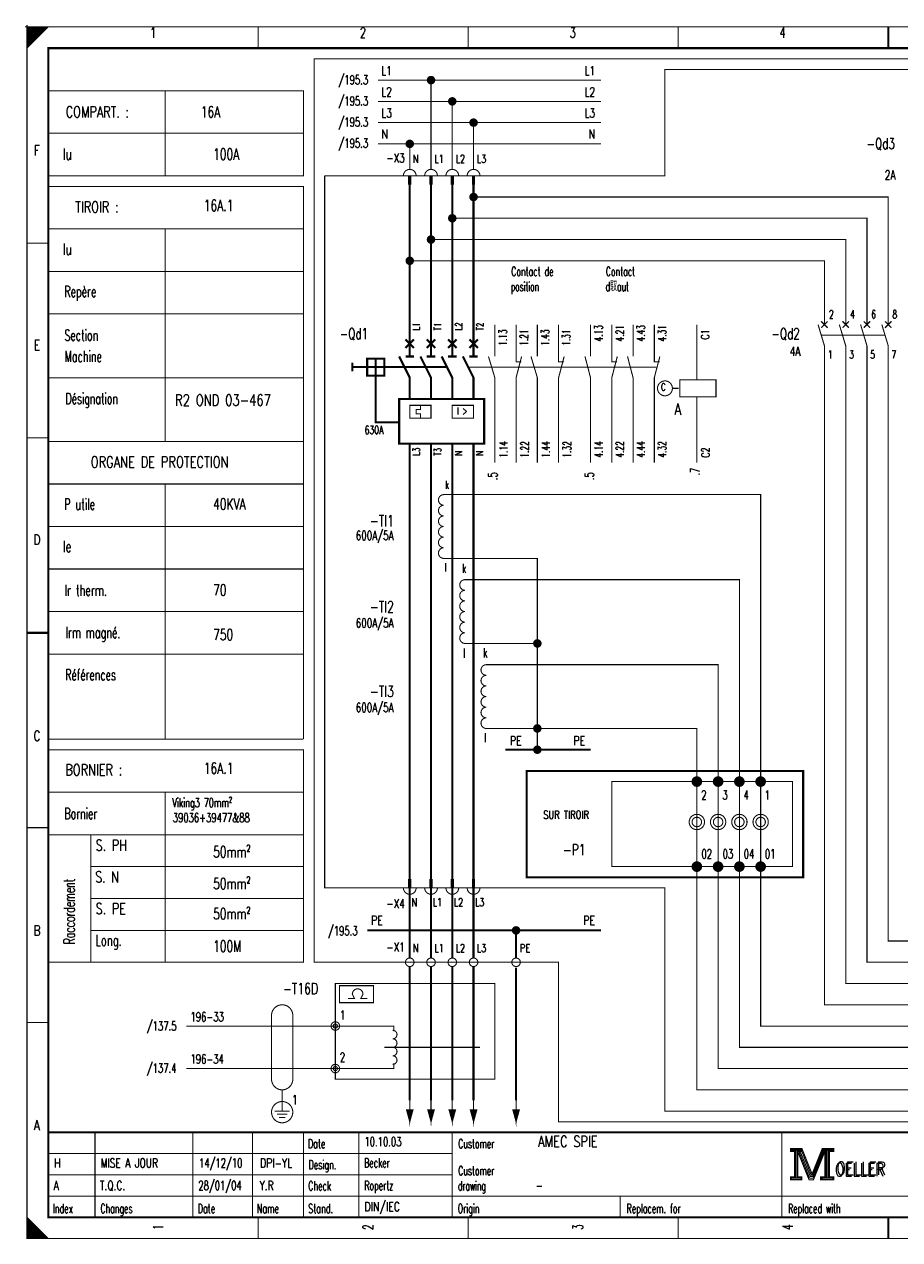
# Model space of a CAD drawing. Header units: centimetres. Extents: x 0 to 491, y -1040 to 69.
# Tile 30 of 181: x 0 to 21, y -760 to -731. Entities that reach past the tile are written whole.
import ezdxf
from ezdxf.enums import TextEntityAlignment as Align

# ---------------------------------------------------------------- set-up
doc = ezdxf.new("R2010")
doc.units = ezdxf.units.CM
doc.header["$MEASUREMENT"] = 0
doc.linetypes.add('GESTRICHELT', pattern=[3.75, 3, -0.75])
doc.linetypes.add('STRICH-PUNKT', pattern=[4.7, 3, -0.75, 0.2, -0.75])
doc.layers.get('0').update_dxf_attribs({"color": 9, "linetype": 'CONTINUOUS'})
doc.layers.add('0L', color=7, linetype='CONTINUOUS')
doc.layers.add('TEXTE', color=3, linetype='CONTINUOUS')
doc.styles.get("Standard").update_dxf_attribs({"font": 'romans.shx', "bigfont": 'TXT.shx'})

# ---------------------------------------------------------------- blocks, each defined once
blk = doc.blocks.new('BCIRCLE_FILLED')
at = {"color": 0, "linetype": 'Continuous', "const_width": 1, "flags": 128}
blk.add_lwpolyline([(0.5, 0, 1), (-0.5, 0, 1)], format="xyb", close=True, dxfattribs=at)

msp = doc.modelspace()

# ---------------------------------------------------------------- linework, layer by layer
at = {"color": 0}
for points, const_width in [([(-0.05, -731.5), (0.05, -731.5)], 0.025), ([(-0.05, -731.5), (0.05, -731.5)], 0.025), ([(-0.05, -731.5), (0.05, -731.5)], 0.025), ([(-0.05, -731.5), (0.05, -731.5)], 0.025), ([(-0.05, -731.5), (0.05, -731.5)], 0.025), ([(-0.05, -731.5), (0.05, -731.5)], 0.025), ([(-0.05, -731.5), (0.05, -731.5)], 0.025), ([(-0.05, -731.5), (0.05, -731.5)], 0.025), ([(-0.05, -731.5), (0.05, -731.5)], 0.025), ([(-0.05, -731.5), (0.05, -731.5)], 0.025), ([(-0.05, -731.5), (0.05, -731.5)], 0.025), ([(-0.05, -731.5), (0.05, -731.5)], 0.025), ([(-0.05, -731.5), (0.05, -731.5)], 0.025), ([(-0.05, -731.5), (0.05, -731.5)], 0.025), ([(-0.05, -731.5), (0.05, -731.5)], 0.025), ([(-0.05, -731.5), (0.05, -731.5)], 0.025), ([(-0.05, -731.5), (0.05, -731.5)], 0.025), ([(0, -731.45), (0, -731.55)], 0.025), ([(0, -731.45), (0, -731.55)], 0.025), ([(0, -731.45), (0, -731.55)], 0.025), ([(0, -731.45), (0, -731.55)], 0.025), ([(0, -731.45), (0, -731.55)], 0.025), ([(0, -731.45), (0, -731.55)], 0.025), ([(0, -731.45), (0, -731.55)], 0.025), ([(0, -731.45), (0, -731.55)], 0.025), ([(0, -731.45), (0, -731.55)], 0.025), ([(0, -731.45), (0, -731.55)], 0.025), ([(0, -731.45), (0, -731.55)], 0.025), ([(0, -731.45), (0, -731.55)], 0.025), ([(0, -731.45), (0, -731.55)], 0.025), ([(0, -731.45), (0, -731.55)], 0.025), ([(0, -731.45), (0, -731.55)], 0.025), ([(0, -731.45), (0, -731.55)], 0.025), ([(0, -731.45), (0, -731.55)], 0.025), ([(5.438, -731.5), (5.438, -732)], 0.025), ([(10.375, -731.5), (10.375, -732)], 0.025), ([(15.312, -731.5), (15.312, -732)], 0.025), ([(20.25, -732), (20.25, -731.5)], 0.05), ([(20.25, -731.5), (20.25, -732)], 0.025), ([(3.25, -733), (3.25, -735)], 0.025), ([(0.5, -734), (6.5, -734)], 0.025), ([(9, -735), (9, -735.2)], 0.025), ([(9.5, -735), (9.5, -735.2)], 0.025), ([(10, -735), (10, -735.2)], 0.025), ([(10.5, -735), (10.5, -735.2)], 0.025), ([(0.5, -736.25), (6.5, -736.25)], 0.025), ([(3.25, -736.25), (3.25, -741.25)], 0.025), ([(0, -736.583), (0.5, -736.583)], 0.025), ([(0.5, -737.25), (6.5, -737.25)], 0.025), ([(0.5, -738.25), (6.5, -738.25)], 0.025), ([(18.675, -738.425), (18.825, -738.575)], 0.03), ([(18.825, -738.425), (18.725, -738.525)], 0.03), ([(19.175, -738.425), (19.325, -738.575)], 0.03), ([(19.325, -738.425), (19.175, -738.575)], 0.03), ([(19.825, -738.425), (19.675, -738.575)], 0.03), ([(19.675, -738.425), (19.825, -738.575)], 0.03), ([(20.325, -738.425), (20.175, -738.575)], 0.03), ([(20.175, -738.425), (20.325, -738.575)], 0.03), ([(9, -738.5), (9, -739.25)], 0.05), ([(9.5, -738.5), (9.5, -739.25)], 0.05), ([(10, -738.5), (10, -739.25)], 0.05), ([(10.5, -738.5), (10.5, -739.25)], 0.05), ([(11, -739.25), (11, -738.5)], 0.025), ([(11.5, -739.25), (11.5, -738.5)], 0.025), ([(12, -739.25), (12, -738.5)], 0.025), ([(12.5, -739.25), (12.5, -738.5)], 0.025), ([(13.25, -739), (13.25, -738.5)], 0.025), ([(13.75, -739), (13.75, -738.5)], 0.025), ([(14.25, -739), (14.25, -738.5)], 0.025), ([(14.75, -739), (14.75, -738.5)], 0.025), ([(15.75, -739.8), (15.75, -738.5)], 0.025), ([(18.6, -738.5), (18.75, -739)], 0.025), ([(18.8, -738.45), (18.675, -738.575)], 0.03), ([(19.1, -738.5), (19.25, -739)], 0.025), ([(19.6, -738.5), (19.75, -739)], 0.025), ([(20.1, -738.5), (20.25, -739)], 0.025), ([(8.9, -738.85), (9.1, -739.05)], 0.05), ([(9.1, -738.85), (8.9, -739.05)], 0.05), ([(9.6, -738.85), (9.4, -739.05)], 0.05), ([(9.4, -738.85), (9.6, -739.05)], 0.05), ([(9.9, -738.85), (10.1, -739.05)], 0.05), ([(10.1, -738.85), (9.9, -739.05)], 0.05), ([(10.4, -738.85), (10.6, -739.05)], 0.05), ([(10.6, -738.85), (10.4, -739.05)], 0.05), ([(8.9, -739.25), (9.1, -739.25)], 0.05), ([(9.4, -739.25), (9.6, -739.25)], 0.05), ([(9.9, -739.25), (10.1, -739.25)], 0.05), ([(10.4, -739.25), (10.6, -739.25)], 0.05), ([(13.25, -739.25), (13.25, -739)], 0.025), ([(13.75, -739.25), (13.75, -739)], 0.025), ([(14.25, -739.25), (14.25, -739)], 0.025), ([(14.75, -739.25), (14.75, -739)], 0.025), ([(7.65, -739.4), (7.65, -739.6)], 0.05), ([(0.5, -739.75), (6.5, -739.75)], 0.025), ([(15.75, -740.2), (15.75, -741.75)], 0.025), ([(11, -740.5), (11, -741.75)], 0.025), ([(11.5, -740.5), (11.5, -741.75)], 0.025), ([(12, -740.5), (12, -741.75)], 0.025), ([(12.5, -740.5), (12.5, -741.75)], 0.025), ([(13.25, -740.5), (13.25, -741.75)], 0.025), ([(13.75, -740.5), (13.75, -741.75)], 0.025), ([(14.25, -740.5), (14.25, -741.75)], 0.025), ([(14.75, -740.5), (14.75, -741.75)], 0.025), ([(0, -741.167), (0.5, -741.167)], 0.025), ([(0.5, -741.25), (6.5, -741.25)], 0.025), ([(9, -741.3), (9, -741.75)], 0.05), ([(9.5, -741.3), (9.5, -741.75)], 0.05), ([(10, -741.3), (10, -741.75)], 0.05), ([(10.5, -741.3), (10.5, -741.75)], 0.05), ([(0.5, -742.25), (6.5, -742.25)], 0.025), ([(3.25, -742.25), (3.25, -748.25)], 0.025), ([(0.5, -743.25), (6.5, -743.25)], 0.025), ([(0.5, -744.25), (6.5, -744.25)], 0.025), ([(0.5, -745.25), (6.5, -745.25)], 0.025), ([(0.5, -745.75), (0, -745.75)], 0.05), ([(0, -745.75), (0.5, -745.75)], 0.025), ([(0.5, -746.25), (6.5, -746.25)], 0.025), ([(0.5, -748.25), (6.5, -748.25)], 0.025), ([(15.75, -750), (15.75, -749.25)], 0.025), ([(16.25, -750), (16.25, -749.25)], 0.025), ([(16.75, -750), (16.75, -749.25)], 0.025), ([(17.25, -750), (17.25, -749.25)], 0.025), ([(3.25, -749.5), (3.25, -753.5)], 0.025), ([(6.5, -749.5), (6.5, -750.25)], 0.025), ([(0, -750.333), (0.5, -750.333)], 0.025), ([(15.75, -750.4), (15.75, -751.25)], 0.025), ([(16.25, -750.4), (16.25, -751.25)], 0.025), ([(16.75, -750.4), (16.75, -751.25)], 0.025), ([(17.25, -750.4), (17.25, -751.25)], 0.025), ([(0.5, -750.5), (6.5, -750.5)], 0.025), ([(1.5, -750.5), (1.5, -753.5)], 0.025), ([(1.5, -751.25), (6.5, -751.25)], 0.025), ([(9, -751.55), (9, -751.75)], 0.025), ([(9.5, -751.55), (9.5, -751.75)], 0.025), ([(10, -751.55), (10, -751.75)], 0.025), ([(10.5, -751.55), (10.5, -751.75)], 0.025), ([(1.5, -752), (6.5, -752)], 0.025), ([(1.5, -752.75), (6.5, -752.75)], 0.025), ([(0, -754.917), (0.5, -754.917)], 0.025), ([(8.4, -755.5), (10.65, -755.5)], 0.025), ([(5.825, -757), (6.175, -757)], 0.025), ([(6, -756.85), (6, -757)], 0.025), ([(9, -756.75), (9, -757.25)], 0.025), ([(9.5, -756.75), (9.5, -757.25)], 0.025), ([(10, -756.75), (10, -757.25)], 0.025), ([(10.5, -756.75), (10.5, -757.25)], 0.025), ([(11.5, -756.75), (11.5, -757.25)], 0.025), ([(5.875, -757.075), (6.125, -757.075)], 0.025), ([(5.925, -757.15), (6.075, -757.15)], 0.025), ([(40, -757.5), (0.5, -757.5)], 0.05), ([(1.6, -759.5), (1.6, -757.5)], 0.025), ([(3.9, -759.5), (3.9, -757.5)], 0.025), ([(5.3, -759.5), (5.3, -757.5)], 0.025), ([(6.5, -757.5), (6.5, -759.5)], 0.025), ([(7.8, -757.5), (7.8, -759.5)], 0.025), ([(10, -757.5), (10, -759.5)], 0.025), ([(17.75, -757.5), (17.75, -759.5)], 0.025), ([(0.5, -758), (10, -758)], 0.025), ([(18.15, -757.95), (18.4, -758.58)], 0.025), ([(18.47, -758.51), (18.7, -757.94)], 0.025), ([(0.5, -758.5), (10, -758.5)], 0.025), ([(18.4, -758.58), (18.46, -758.58)], 0.025), ([(0.5, -759), (22, -759)], 0.025), ([(13.95, -759), (13.95, -759.5)], 0.025), ([(5.438, -760), (5.438, -759.5)], 0.025), ([(10.375, -760), (10.375, -759.5)], 0.025), ([(15.312, -760), (15.312, -759.5)], 0.025), ([(20.25, -759.5), (20.25, -760)], 0.05), ([(20.25, -760), (20.25, -759.5)], 0.025), ([(0.475, -760), (0.475, -759.975)], 0.025)]:
    msp.add_lwpolyline(points, dxfattribs=dict(at, const_width=const_width))
at = {"color": 0, "flags": 128}
for points, const_width in [([(0, -745.75), (0, -731.5), (40.5, -731.5), (40.5, -760), (0, -760), (0, -745.75)], 0.025), ([(0, -731.5), (0.5, -731.5), (0, -732), (0, -731.5)], 0.025), ([(0.025, -731.5), (0.025, -731.975), (0.05, -731.95), (0.05, -731.5), (0.075, -731.5), (0.075, -731.925), (0.1, -731.9), (0.1, -731.5), (0.125, -731.5), (0.125, -731.875), (0.15, -731.85), (0.15, -731.5), (0.175, -731.5), (0.175, -731.825), (0.2, -731.8)], 0.025), ([(0.2, -731.8), (0.2, -731.5), (0.225, -731.5), (0.225, -731.775), (0.25, -731.75), (0.25, -731.5), (0.275, -731.5), (0.275, -731.725), (0.3, -731.7), (0.3, -731.5), (0.325, -731.5), (0.325, -731.675), (0.35, -731.65), (0.35, -731.5), (0.375, -731.5)], 0.025), ([(0.375, -731.5), (0.375, -731.625), (0.4, -731.6), (0.4, -731.5), (0.425, -731.5), (0.425, -731.575), (0.45, -731.55), (0.45, -731.5), (0.475, -731.5), (0.475, -731.525)], 0.025), ([(13.5, -732.75), (8.25, -732.75)], 0.025), ([(9.5, -734.85), (9.5, -732.75)], 0.025), ([(0.5, -733), (6.5, -733), (6.5, -735), (0.5, -735)], 0.025), ([(13.5, -733.25), (8.25, -733.25)], 0.025), ([(10, -734.85), (10, -733.25)], 0.025), ([(13.5, -733.75), (8.25, -733.75)], 0.025), ([(10.5, -734.85), (10.5, -733.75)], 0.025), ([(13.5, -734.25), (8.25, -734.25)], 0.025), ([(9, -734.85), (9, -734.25)], 0.025), ([(0.5, -735.25), (6.5, -735.25), (6.5, -748.25)], 0.025), ([(9, -738.5), (9, -735.2)], 0.05), ([(9.5, -738.5), (9.5, -735.2)], 0.05), ([(10, -738.5), (10, -735.2)], 0.05), ([(10.5, -738.5), (10.5, -735.2)], 0.05), ([(20.25, -738.5), (20.25, -735.5), (10.5, -735.5)], 0.025), ([(19.75, -738.5), (19.75, -736), (10, -736)], 0.025), ([(19.25, -738.5), (19.25, -736.5), (9.5, -736.5)], 0.025), ([(18.75, -738.5), (18.75, -737), (9, -737)], 0.025), ([(8.75, -739.25), (9, -739.75), (9, -740.25)], 0.05), ([(9.25, -739.25), (9.5, -739.75), (9.5, -740.25)], 0.05), ([(9.75, -739.25), (10, -739.75), (10, -740.25)], 0.05), ([(10.25, -739.25), (10.5, -739.75), (10.5, -740.25)], 0.05), ([(10.85, -739.25), (11, -739.75), (11, -740.5)], 0.025), ([(11.63, -739.25), (11.5, -739.75), (11.5, -740.5)], 0.025), ([(11.5, -739.25), (11.5, -739.375), (11.625, -739.375)], 0.025), ([(11.85, -739.25), (12, -739.75), (12, -740.5)], 0.025), ([(12.63, -739.25), (12.5, -739.75), (12.5, -740.5)], 0.025), ([(12.5, -739.25), (12.5, -739.375), (12.625, -739.375)], 0.025), ([(13.12, -739.25), (13.25, -739.75), (13.25, -740.5)], 0.025), ([(13.75, -739.25), (13.75, -739.375), (13.875, -739.375)], 0.025), ([(13.88, -739.25), (13.75, -739.75), (13.75, -740.5)], 0.025), ([(14.12, -739.25), (14.25, -739.75), (14.25, -740.5)], 0.025), ([(14.75, -739.25), (14.75, -739.375), (14.875, -739.375)], 0.025), ([(14.88, -739.25), (14.75, -739.75), (14.75, -740.5)], 0.025), ([(33.55, -754.5), (18.75, -754.5), (18.75, -739)], 0.025), ([(33.55, -754), (19.25, -754), (19.25, -739)], 0.025), ([(33.55, -753.5), (19.75, -753.5), (19.75, -739)], 0.025), ([(33.55, -753), (20.25, -753), (20.25, -739)], 0.025), ([(8.2, -739.3), (8.2, -739.7), (8.2, -739.5), (8, -739.5), (8.4, -739.5)], 0.05), ([(8.75, -740.25), (10.75, -740.25), (10.75, -741.3), (8.75, -741.3), (8.75, -740.25), (8.8, -740.25)], 0.05), ([(9.25, -740.4), (9.25, -740.5), (9.15, -740.5), (9.15, -740.6), (9.25, -740.6), (9.25, -740.7)], 0.025), ([(9, -751.55), (9, -741.75)], 0.05), ([(9.5, -751.55), (9.5, -741.75)], 0.05), ([(10, -751.55), (10, -741.75)], 0.05), ([(10.5, -751.55), (10.5, -741.75)], 0.05), ([(33.55, -755), (17.25, -755), (17.25, -742.5), (9.8, -742.5)], 0.025), ([(12, -746), (12, -744), (9.8, -744)], 0.025), ([(33.55, -755.5), (16.75, -755.5), (16.75, -744.5), (10.3, -744.5)], 0.025), ([(12, -748), (12, -746), (10.3, -746)], 0.025), ([(33.55, -756), (16.25, -756), (16.25, -746.5), (10.8, -746.5)], 0.025), ([(12, -748.5), (12, -748), (10.8, -748)], 0.025), ([(33.55, -756.5), (15.75, -756.5), (15.75, -748), (12, -748)], 0.025), ([(0.5, -748.5), (6.5, -748.5), (6.5, -749.5), (0.5, -749.5)], 0.025), ([(6.5, -750.25), (6.5, -753.5), (0.5, -753.5)], 0.025), ([(9, -753.4), (9, -751.9)], 0.05), ([(9.5, -753.4), (9.5, -751.9)], 0.05), ([(10, -753.4), (10, -751.9)], 0.05), ([(10.5, -753.4), (10.5, -751.9)], 0.05), ([(7.35, -754.25), (7.35, -754.05), (8.15, -754.05), (8.15, -754.45), (7.35, -754.45), (7.35, -754.25)], 0.025), ([(7.65, -754.25), (7.7, -754.35), (7.55, -754.35)], 0.025), ([(7.9, -754.25), (7.85, -754.35), (8, -754.35)], 0.025), ([(7.25, -755), (3.75, -755)], 0.025), ([(8.625, -755.125), (8.625, -755), (7.25, -755)], 0.025), ([(7.25, -756), (3.75, -756)], 0.025), ([(8.625, -755.875), (8.625, -756), (7.25, -756)], 0.025), ([(6, -757), (6, -756.5)], 0.025), ([(9, -757.25), (9.075, -756.975), (8.925, -756.975), (9, -757.25), (9.05, -756.975), (9.025, -756.975), (9, -757.25), (8.975, -756.975), (8.95, -756.975), (9, -757.25)], 0.025), ([(9.5, -757.25), (9.575, -756.975), (9.425, -756.975), (9.5, -757.25), (9.55, -756.975), (9.525, -756.975), (9.5, -757.25), (9.475, -756.975), (9.45, -756.975), (9.5, -757.25)], 0.025), ([(10, -757.25), (10.075, -756.975), (9.925, -756.975), (10, -757.25), (10.05, -756.975), (10.025, -756.975), (10, -757.25), (9.975, -756.975), (9.95, -756.975), (10, -757.25)], 0.025), ([(10.5, -757.25), (10.575, -756.975), (10.425, -756.975), (10.5, -757.25), (10.55, -756.975), (10.525, -756.975), (10.5, -757.25), (10.475, -756.975), (10.45, -756.975), (10.5, -757.25)], 0.025), ([(11.5, -757.25), (11.575, -756.975), (11.425, -756.975), (11.5, -757.25), (11.55, -756.975), (11.525, -756.975), (11.5, -757.25), (11.475, -756.975), (11.45, -756.975), (11.5, -757.25)], 0.025), ([(17.95, -757.88), (17.95, -757.95), (18.05, -757.95), (18.05, -758.55), (17.95, -758.55), (17.95, -758.62), (18.22, -758.62), (18.22, -758.55), (18.12, -758.55), (18.12, -757.95), (18.22, -757.95), (18.22, -757.88), (17.95, -757.88)], 0.025), ([(18.07, -757.93), (18.07, -758.57), (18.1, -758.57), (18.1, -757.93)], 0.025), ([(18.12, -757.95), (18.39, -758.62), (18.49, -758.62), (18.76, -757.95)], 0.025), ([(18.18, -757.95), (18.42, -758.54), (18.46, -758.54)], 0.025), ([(18.22, -757.88), (18.46, -758.48), (18.7, -757.88)], 0.025), ([(18.22, -757.95), (18.44, -758.51), (18.47, -758.51)], 0.025), ([(18.46, -758.58), (18.49, -758.58), (18.74, -757.95)], 0.025), ([(18.46, -758.54), (18.48, -758.54), (18.72, -757.95)], 0.025), ([(18.76, -757.95), (18.76, -758.55), (18.66, -758.55), (18.66, -758.62), (18.71, -758.62)], 0.025), ([(18.7, -757.88), (18.7, -757.95), (18.8, -757.95), (18.8, -758.55), (18.7, -758.55), (18.7, -758.62), (18.97, -758.62), (18.97, -758.55), (18.87, -758.55), (18.87, -757.95), (18.97, -757.95), (18.97, -757.88), (18.7, -757.88)], 0.025), ([(18.78, -757.93), (18.78, -758.57), (18.83, -758.57), (18.83, -757.93), (18.85, -757.93), (18.85, -758.57)], 0.025), ([(0, -759.5), (0, -760), (0.5, -760), (0, -759.5), (0.025, -759.525), (0.025, -760), (0.05, -760), (0.05, -759.55), (0.075, -759.575), (0.075, -760), (0.1, -760), (0.1, -759.6), (0.125, -759.625), (0.125, -760), (0.15, -760)], 0.025), ([(0.15, -760), (0.15, -759.65), (0.175, -759.675), (0.175, -760), (0.2, -760), (0.2, -759.7), (0.225, -759.725), (0.225, -760), (0.25, -760), (0.25, -759.75), (0.275, -759.775), (0.275, -760), (0.3, -760), (0.3, -759.8), (0.325, -759.825)], 0.025), ([(0.325, -759.825), (0.325, -760), (0.35, -760), (0.35, -759.85), (0.375, -759.875), (0.375, -760), (0.4, -760), (0.4, -759.9), (0.425, -759.925), (0.425, -760), (0.45, -760), (0.45, -759.95), (0.475, -759.975)], 0.025)]:
    msp.add_lwpolyline(points, dxfattribs=dict(at, const_width=const_width))
for points, const_width in [([(0, -731.5), (40.5, -731.5), (40.5, -760), (0, -760)], 0.025), ([(0.5, -732), (40, -732), (40, -759.5), (0.5, -759.5)], 0.05), ([(0.5, -732), (40, -732), (40, -759.5), (0.5, -759.5)], 0.025), ([(8.975, -735), (9.025, -735), (9.025, -735.2), (8.975, -735.2)], 0.025), ([(9.475, -735), (9.525, -735), (9.525, -735.2), (9.475, -735.2)], 0.025), ([(9.975, -735), (10.025, -735), (10.025, -735.2), (9.975, -735.2)], 0.025), ([(10.475, -735), (10.525, -735), (10.525, -735.2), (10.475, -735.2)], 0.025), ([(8, -739.7), (8.4, -739.7), (8.4, -739.3), (8, -739.3)], 0.05), ([(15.35, -739.8), (16.2, -739.8), (16.2, -740.2), (15.35, -740.2)], 0.025), ([(9, -740.4), (9.5, -740.4), (9.5, -740.7), (9, -740.7)], 0.025), ([(10, -740.4), (10.5, -740.4), (10.5, -740.7), (10, -740.7)], 0.025), ([(18, -751.25), (13.75, -751.25), (13.75, -749.25), (18, -749.25)], 0.025), ([(8.975, -751.75), (9.025, -751.75), (9.025, -751.55), (8.975, -751.55)], 0.025), ([(9.475, -751.75), (9.525, -751.75), (9.525, -751.55), (9.475, -751.55)], 0.025), ([(9.975, -751.75), (10.025, -751.75), (10.025, -751.55), (9.975, -751.55)], 0.025), ([(10.475, -751.75), (10.525, -751.75), (10.525, -751.55), (10.475, -751.55)], 0.025), ([(17.97, -757.9), (18.2, -757.9), (18.2, -757.93), (17.97, -757.93)], 0.025), ([(18.72, -757.9), (18.95, -757.9), (18.95, -757.93), (18.72, -757.93)], 0.025), ([(17.97, -758.57), (18.2, -758.57), (18.2, -758.6), (17.97, -758.6)], 0.025), ([(18.68, -758.57), (18.95, -758.57), (18.95, -758.6), (18.68, -758.6)], 0.025)]:
    msp.add_lwpolyline(points, close=True, dxfattribs=dict(at, const_width=const_width))
at = {"color": 0, "linetype": 'GESTRICHELT', "flags": 128}
for points, const_width in [([(6.75, -732.25), (35, -732.25), (35, -757.25), (12.5, -757.25), (12.5, -753.5), (6.75, -753.5), (6.75, -732.25)], 0.025), ([(7, -735), (15, -735), (15, -732.5), (33.75, -732.5), (33.75, -737.5)], 0.025), ([(33.75, -740.75), (33.75, -757), (15, -757), (15, -751.75), (7, -751.75), (7, -735)], 0.025), ([(8.2, -739.7), (8.2, -740.8), (8.75, -740.8)], 0.05), ([(9, -756.75), (9, -753.6)], 0.05), ([(9.5, -756.75), (9.5, -753.6)], 0.05), ([(10, -756.75), (10, -753.6)], 0.05), ([(10.5, -756.75), (10.5, -753.6)], 0.05)]:
    msp.add_lwpolyline(points, dxfattribs=dict(at, const_width=const_width))
at = {"color": 0, "const_width": 0.025, "flags": 128}
for points in [[(9.15, -735, 1), (8.85, -735, 1)], [(9.65, -735, 1), (9.35, -735, 1)], [(10.15, -735, 1), (9.85, -735, 1)], [(10.65, -735, 1), (10.35, -735, 1)], [(9.8, -742.5, 1), (9.8, -742.75, 1)], [(9.8, -742.75, 1), (9.8, -743, 1)], [(9.8, -743, 1), (9.8, -743.25, 1)], [(9.8, -743.25, 1), (9.8, -743.5, 1)], [(9.8, -743.5, 1), (9.8, -743.75, 1)], [(9.8, -743.75, 1), (9.8, -744, 1)], [(10.3, -744.5, 1), (10.3, -744.75, 1)], [(10.3, -744.75, 1), (10.3, -745, 1)], [(10.3, -745, 1), (10.3, -745.25, 1)], [(10.3, -745.25, 1), (10.3, -745.5, 1)], [(10.3, -745.5, 1), (10.3, -745.75, 1)], [(10.3, -745.75, 1), (10.3, -746, 1)], [(10.8, -746.5, 1), (10.8, -746.75, 1)], [(10.8, -746.75, 1), (10.8, -747, 1)], [(10.8, -747, 1), (10.8, -747.25, 1)], [(10.8, -747.25, 1), (10.8, -747.5, 1)], [(10.8, -747.5, 1), (10.8, -747.75, 1)], [(10.8, -747.75, 1), (10.8, -748, 1)], [(8.85, -751.75, 1), (9.15, -751.75, 1)], [(9.35, -751.75, 1), (9.65, -751.75, 1)], [(9.85, -751.75, 1), (10.15, -751.75, 1)], [(10.35, -751.75, 1), (10.65, -751.75, 1)], [(7.9, -754.25, 1), (7.65, -754.25, 1)], [(8.6, -755.3, 1), (8.6, -755.1, 1)], [(8.6, -755.5, 1), (8.6, -755.3, 1)], [(8.6, -755.7, 1), (8.6, -755.5, 1)], [(8.6, -755.9, 1), (8.6, -755.7, 1)]]:
    msp.add_lwpolyline(points, format="xyb", dxfattribs=at)
at = {"color": 0, "linetype": 'GESTRICHELT'}
for points, const_width in [([(18.675, -738.75), (20.175, -738.75)], 0.025), ([(8, -739.5), (7.65, -739.5)], 0.05), ([(8.4, -739.5), (9.85, -739.5)], 0.05), ([(10.35, -739.5), (12.55, -739.5)], 0.025), ([(12.55, -739.5), (12.8, -739.5)], 0.025), ([(14.8, -739.5), (12.75, -739.5)], 0.025), ([(15.175, -740), (15.325, -740)], 0.025), ([(5.75, -754.75), (5.75, -756.25)], 0.025), ([(6.25, -754.75), (6.25, -756.25)], 0.025)]:
    msp.add_lwpolyline(points, dxfattribs=dict(at, const_width=const_width))
at = {"color": 0, "flags": 128}
for points, const_width in [([(15.175, -740, 1), (14.825, -740, 1)], 0.025), ([(15.85, -749.25, 1), (15.65, -749.25, 1)], 0.05), ([(15.8, -749.25, 1), (15.7, -749.25, 1)], 0.05), ([(15.775, -749.25, 1), (15.725, -749.25, 1)], 0.05), ([(16.35, -749.25, 1), (16.15, -749.25, 1)], 0.05), ([(16.3, -749.25, 1), (16.2, -749.25, 1)], 0.05), ([(16.275, -749.25, 1), (16.225, -749.25, 1)], 0.05), ([(16.85, -749.25, 1), (16.65, -749.25, 1)], 0.05), ([(16.8, -749.25, 1), (16.7, -749.25, 1)], 0.05), ([(16.775, -749.25, 1), (16.725, -749.25, 1)], 0.05), ([(17.35, -749.25, 1), (17.15, -749.25, 1)], 0.05), ([(17.3, -749.25, 1), (17.2, -749.25, 1)], 0.05), ([(17.275, -749.25, 1), (17.225, -749.25, 1)], 0.05), ([(15.93, -750.2, 1), (15.57, -750.2, 1)], 0.025), ([(15.861, -750.2, 1), (15.639, -750.2, 1)], 0.025), ([(16.43, -750.2, 1), (16.07, -750.2, 1)], 0.025), ([(16.361, -750.2, 1), (16.139, -750.2, 1)], 0.025), ([(16.93, -750.2, 1), (16.57, -750.2, 1)], 0.025), ([(16.861, -750.2, 1), (16.639, -750.2, 1)], 0.025), ([(17.43, -750.2, 1), (17.07, -750.2, 1)], 0.025), ([(17.361, -750.2, 1), (17.139, -750.2, 1)], 0.025), ([(15.85, -751.25, 1), (15.65, -751.25, 1)], 0.05), ([(15.8, -751.25, 1), (15.7, -751.25, 1)], 0.05), ([(15.775, -751.25, 1), (15.725, -751.25, 1)], 0.05), ([(16.35, -751.25, 1), (16.15, -751.25, 1)], 0.05), ([(16.3, -751.25, 1), (16.2, -751.25, 1)], 0.05), ([(16.275, -751.25, 1), (16.225, -751.25, 1)], 0.05), ([(16.85, -751.25, 1), (16.65, -751.25, 1)], 0.05), ([(16.8, -751.25, 1), (16.7, -751.25, 1)], 0.05), ([(16.775, -751.25, 1), (16.725, -751.25, 1)], 0.05), ([(17.35, -751.25, 1), (17.15, -751.25, 1)], 0.05), ([(17.3, -751.25, 1), (17.2, -751.25, 1)], 0.05), ([(17.275, -751.25, 1), (17.225, -751.25, 1)], 0.05), ([(9.1, -753.5, 1), (8.9, -753.5, 1)], 0.025), ([(9.6, -753.5, 1), (9.4, -753.5, 1)], 0.025), ([(10.1, -753.5, 1), (9.9, -753.5, 1)], 0.025), ([(10.6, -753.5, 1), (10.4, -753.5, 1)], 0.025), ([(11.6, -753.5, 1), (11.4, -753.5, 1)], 0.025), ([(7.35, -755, 1), (7.15, -755, 1)], 0.025), ([(7.3, -755, 1), (7.2, -755, 1)], 0.025), ([(7.35, -756, 1), (7.15, -756, 1)], 0.025), ([(7.3, -756, 1), (7.2, -756, 1)], 0.025), ([(6.25, -757.025, 1), (5.75, -757.025, 1)], 0.025)]:
    msp.add_lwpolyline(points, format="xyb", close=True, dxfattribs=dict(at, const_width=const_width))
at = {"color": 0, "linetype": 'STRICH-PUNKT', "const_width": 0.05, "flags": 128}
for points in [[(13.25, -748.5), (11.25, -748.5)], [(13.5, -752.75), (8, -752.75)], [(11.5, -753.4), (11.5, -752.75)]]:
    msp.add_lwpolyline(points, dxfattribs=at)
msp.add_lwpolyline([(11.75, -749), (18.25, -749), (18.25, -751.5), (11.75, -751.5)], close=True, dxfattribs=at)
at = {"color": 0, "linetype": 'STRICH-PUNKT', "const_width": 0.05}
msp.add_lwpolyline([(11.5, -753.625), (11.5, -756.75)], dxfattribs=at)
at = {"color": 0, "linetype": 'GESTRICHELT', "const_width": 0.025, "flags": 128}
msp.add_lwpolyline([(7.25, -754), (11, -754), (11, -756.25), (7.25, -756.25)], close=True, dxfattribs=at)
for points in [[(6.25, -754.75, 1), (5.75, -754.75, 1)], [(5.75, -756.25, 1), (6.25, -756.25, 1)]]:
    msp.add_lwpolyline(points, format="xyb", dxfattribs=at)
at = {"layer": '0L', "color": 0}
for points in [[(8.975, -751.755), (9.025, -751.755), (8.975, -751.895), (9.025, -751.895)], [(9.475, -751.755), (9.525, -751.755), (9.475, -751.895), (9.525, -751.895)], [(9.975, -751.755), (10.025, -751.755), (9.975, -751.895), (10.025, -751.895)], [(10.475, -751.755), (10.525, -751.755), (10.475, -751.895), (10.525, -751.895)]]:
    msp.add_solid(points, dxfattribs=at)

# ---------------------------------------------------------------- block references
at = {"color": 0, "xscale": 0.1, "yscale": 0.1, "zscale": 0.1}
for p in [(9.5, -732.75), (10, -733.25), (10.5, -733.75), (9, -734.25), (10.5, -735.5), (10, -736), (9.5, -736.5), (9, -737), (12, -746), (12, -748), (12, -748), (12, -748.5), (11.5, -752.75)]:
    msp.add_blockref('BCIRCLE_FILLED', p, dxfattribs=at)

# ---------------------------------------------------------------- texts
at = {"color": 0}
for s, height, width, p in [('1', 0.238, 0.672, (2.965, -731.514)), ('2', 0.238, 0.672, (7.899, -731.514)), ('3', 0.238, 0.672, (12.832, -731.514)), ('4', 0.238, 0.672, (17.766, -731.514)), ('F', 0.238, 0.76, (0.233, -734.283)), ('E', 0.238, 0.76, (0.233, -738.861)), ('C', 0.167, 0.76, (14.962, -739.883)), ('D', 0.238, 0.76, (0.233, -743.439)), ('l', 0.214, 0.6, (10.277, -746.123)), ('C', 0.238, 0.76, (0.233, -748.053)), ('l', 0.214, 0.6, (10.774, -748.11)), ('-P1', 0.2619, 0.709333, (12.868, -750.722)), ('B', 0.238, 0.76, (0.233, -752.632)), ('A', 0.238, 0.76, (0.233, -757.21))]:
    msp.add_text(s, height=height, dxfattribs=dict(at, width=width)).set_placement(p, align=Align.TOP_CENTER)
for s, height, width, p in [('/195.3', 0.2143, 0.68, (8.023, -732.636)), ('L1', 0.2143, 0.716, (13.357, -732.423)), ('L2', 0.2143, 0.716, (13.357, -732.92)), ('/195.3', 0.2143, 0.68, (8.023, -733.133)), ('L3', 0.2143, 0.716, (13.357, -733.417)), ('/195.3', 0.2143, 0.68, (8.023, -733.63)), ('/195.3', 0.2143, 0.68, (8.023, -734.126)), ('N', 0.214, 0.76, (13.359, -733.913)), ('-Qd3', 0.2619, 0.682, (20.407, -734.112)), ('2A', 0.2143, 0.716, (20.419, -734.872)), ('-Qd1', 0.2619, 0.682, (8.02, -738.584)), ('-Qd2', 0.2619, 0.682, (18.171, -738.584)), ('4A', 0.2143, 0.716, (18.183, -739.024)), ('A', 0.262, 0.76, (15.381, -740.359)), ('630A', 0.1905, 0.694, (8.381, -740.884)), ('-TI1', 0.2619, 0.722, (8.627, -742.985)), ('600A/5A', 0.2143, 0.700571, (8.619, -743.354)), ('-TI2', 0.2619, 0.722, (8.627, -745.008)), ('600A/5A', 0.2143, 0.700571, (8.619, -745.413)), ('-TI3', 0.2619, 0.722, (8.627, -746.996)), ('600A/5A', 0.2143, 0.700571, (8.619, -747.4)), ('-X4', 0.2143, 0.709333, (8.882, -752.014)), ('PE', 0.2143, 0.76, (13.356, -752.405)), ('/195.3', 0.2143, 0.68, (7.775, -752.653)), ('-T16D', 0.2619, 0.712, (6.844, -753.988)), ('/137.5', 0.2143, 0.68, (3.516, -754.889)), ('/137.4', 0.2143, 0.68, (3.516, -755.883))]:
    msp.add_text(s, height=height, dxfattribs=dict(at, width=width)).set_placement(p, align=Align.TOP_RIGHT)
for s, height, width, p in [('L1', 0.2143, 0.716, (8.335, -732.423)), ('L2', 0.2143, 0.716, (8.335, -732.92)), ('COMPART. :', 0.2619, 0.7408, (0.912, -733.367)), ('16A', 0.2619, 0.701333, (4.089, -733.367)), ('L3', 0.2143, 0.716, (8.335, -733.417)), ('N', 0.214, 0.76, (8.332, -733.913)), ('Iu', 0.2619, 0.68, (0.847, -734.361)), ('100A', 0.2619, 0.694, (4.381, -734.361)), ('TIROIR :', 0.2619, 0.744, (1.135, -735.603)), ('16A.1', 0.2619, 0.701333, (4.16, -735.567)), ('Iu', 0.2619, 0.68, (0.847, -736.597)), ('Contact de', 0.2143, 0.6256, (11.386, -737.143)), ('Contact', 0.2143, 0.622857, (13.61, -737.143)), ('Repère', 0.2619, 0.626667, (0.878, -737.59)), ('position', 0.2143, 0.6, (11.374, -737.498)), ('d馭aut', 0.2143, 0.6, (13.602, -737.498)), ('Section', 0.2619, 0.622857, (0.881, -738.62)), ('Machine', 0.2619, 0.622857, (0.887, -739.117)), ('1', 0.191, 0.672, (18.835, -739.109)), ('3', 0.191, 0.672, (19.332, -739.109)), ('5', 0.191, 0.672, (19.829, -739.109)), ('7', 0.191, 0.672, (20.326, -739.109)), ('Désignation', 0.26194, 0.614545, (0.905, -740.11)), ('R2 OND 03-467', 0.26194, 0.76, (3.483, -740.146)), ('I >', 0.1667, 0.717333, (10.109, -740.451)), ('ORGANE DE PROTECTION', 0.26194, 0.7536, (1.497, -741.601)), ('P utile', 0.2619, 0.636571, (0.874, -742.595)), ('40KVA', 0.2619, 0.694, (4.381, -742.59)), ('Ie', 0.2619, 0.68, (0.847, -743.589)), ('l', 0.191, 0.6, (9.818, -744.114)), ('Ir therm.', 0.2619, 0.639111, (0.884, -744.618)), ('70', 0.2619, 0.694, (4.381, -744.612)), ('Irm magné.', 0.2619, 0.632, (0.907, -745.612)), ('750', 0.2619, 0.694, (4.381, -745.662)), ('Références', 0.2619, 0.616, (0.901, -746.605)), ('PE', 0.2143, 0.76, (11.354, -748.181)), ('PE', 0.2143, 0.76, (12.845, -748.181)), ('BORNIER :', 0.2619, 0.745778, (0.901, -748.841)), ('16A.1', 0.2619, 0.701333, (4.16, -748.806)), ('2', 0.214, 0.672, (15.854, -749.459)), ('3', 0.214, 0.672, (16.351, -749.459)), ('4', 0.214, 0.672, (16.848, -749.459)), ('1', 0.214, 0.672, (17.345, -749.459)), ('Viking3 70mm²', 0.21431, 0.643692, (3.418, -749.636)), ('Bornier', 0.2619, 0.622857, (0.878, -749.871)), ('39036+39477&88', 0.21431, 0.675429, (3.428, -749.991)), ('SUR TIROIR', 0.1905, 0.7536, (12.138, -749.934)), ('S. PH', 0.2619, 0.7344, (1.615, -750.616)), ('50mm²', 0.2619, 0.694, (4.381, -750.772)), ('02', 0.2143, 0.672, (15.859, -750.843)), ('03', 0.2143, 0.672, (16.356, -750.843)), ('04', 0.2143, 0.672, (16.853, -750.843)), ('01', 0.2143, 0.672, (17.35, -750.843)), ('S. N', 0.2619, 0.728, (1.606, -751.361)), ('50mm²', 0.2619, 0.694, (4.381, -751.518)), ('S. PE', 0.2619, 0.7344, (1.615, -752.107)), ('N', 0.191, 0.76, (9.041, -751.993)), ('L1', 0.1905, 0.716, (9.541, -751.993)), ('L2', 0.1905, 0.716, (10.038, -751.993)), ('L3', 0.1905, 0.716, (10.535, -751.993)), ('50mm²', 0.2619, 0.694, (4.381, -752.227)), ('PE', 0.2143, 0.76, (8.089, -752.405)), ('Long.', 0.2619, 0.6512, (1.615, -752.852)), ('100M', 0.2619, 0.694, (4.381, -752.99)), ('196-33', 0.2143, 0.676, (3.846, -754.676)), ('196-34', 0.2143, 0.676, (3.846, -755.67)), ('1', 0.214, 0.672, (6.236, -756.628)), ('Date', 0.2143, 0.64, (6.605, -757.658)), ('Customer', 0.2143, 0.62, (10.14, -757.658)), ('Design.', 0.2143, 0.636571, (6.619, -758.154)), ('Customer', 0.2143, 0.62, (10.14, -758.296)), ('OELLER', 0.3096, 0.76, (18.996, -758.225)), ('OELLER', 0.3096, 0.76, (18.996, -758.225)), ('OELLER', 0.3096, 0.76, (19.032, -758.19)), ('Check', 0.2143, 0.632, (6.612, -758.651)), ('drawing', 0.2143, 0.6, (10.133, -758.651)), ('Index', 0.2143, 0.632, (0.609, -759.184)), ('Changes', 0.2143, 0.622857, (1.726, -759.184)), ('Date', 0.2143, 0.64, (4.015, -759.184)), ('Name', 0.2143, 0.64, (5.404, -759.184)), ('Stand.', 0.2143, 0.642667, (6.612, -759.184)), ('Origin', 0.2143, 0.626667, (10.127, -759.184)), ('Replacem. for', 0.21431, 0.627077, (14.097, -759.184)), ('Replaced with', 0.21431, 0.619692, (17.895, -759.184))]:
    msp.add_text(s, height=height, dxfattribs=dict(at, width=width)).set_placement(p, align=Align.TOP_LEFT)
at = {"color": 0, "width": 0.709333}
for s, p in [('-X3', (8.882, -734.751)), ('-X1', (8.882, -753.313))]:
    msp.add_text(s, height=0.2143, dxfattribs=at).set_placement(p, align=Align.BOTTOM_RIGHT)
at = {"color": 0}
for s, height, width, p in [('N', 0.191, 0.76, (9.068, -734.755)), ('L1', 0.1905, 0.716, (9.585, -734.755)), ('L2', 0.1905, 0.716, (10.082, -734.755)), ('L3', 0.1905, 0.716, (10.579, -734.755)), ('2', 0.191, 0.672, (18.857, -738.411)), ('4', 0.191, 0.672, (19.354, -738.411)), ('6', 0.191, 0.672, (19.851, -738.411)), ('8', 0.191, 0.672, (20.348, -738.411)), ('k', 0.191, 0.6, (9.836, -742.422)), ('N', 0.191, 0.76, (9.068, -753.318)), ('L1', 0.1905, 0.716, (9.585, -753.318)), ('L2', 0.1905, 0.716, (10.082, -753.318)), ('L3', 0.1905, 0.716, (10.579, -753.318)), ('PE', 0.1905, 0.76, (11.586, -753.318)), ('1', 0.214, 0.672, (7.358, -754.91)), ('2', 0.214, 0.672, (7.358, -755.904)), ('10.10.03', 0.2143, 0.678, (7.934, -757.892)), ('AMEC SPIE', 0.2619, 0.752889, (12.016, -757.923)), ('Becker', 0.2143, 0.626667, (7.927, -758.389)), ('A', 0.214, 0.76, (0.621, -758.921)), ('T.Q.C.', 0.2143, 0.728, (1.716, -758.921)), ('28/01/04', 0.2143, 0.678, (4.029, -758.921)), ('Y.R', 0.2143, 0.738667, (5.467, -758.921)), ('Ropertz', 0.2143, 0.622857, (7.932, -758.921)), ('-', 0.214, 0.696, (11.965, -758.921)), ('DIN/IEC', 0.2143, 0.750857, (7.935, -759.418))]:
    msp.add_text(s, height=height, dxfattribs=dict(at, width=width)).set_placement(p, align=Align.BOTTOM_LEFT)
for s, height, width, p in [('L1', 0.1667, 0.716, (9.29, -738.638)), ('T1', 0.1667, 0.716, (9.789, -738.638)), ('L2', 0.1667, 0.716, (10.284, -738.638)), ('T2', 0.1667, 0.716, (10.782, -738.638)), ('L3', 0.1667, 0.716, (9.29, -741.584)), ('T3', 0.1667, 0.716, (9.789, -741.584)), ('N', 0.167, 0.76, (10.282, -741.584)), ('N', 0.167, 0.76, (10.779, -741.584)), ('Raccordement', 0.26194, 0.613333, (1.204, -753.076))]:
    msp.add_text(s, height=height, rotation=90, dxfattribs=dict(at, width=width)).set_placement(p, align=Align.BOTTOM_LEFT)
for s, height, width, p in [('1.13', 0.1905, 0.678, (11.093, -738.613)), ('1.21', 0.1905, 0.678, (11.59, -738.613)), ('1.43', 0.1905, 0.678, (12.087, -738.613)), ('1.31', 0.1905, 0.678, (12.584, -738.613)), ('C1', 0.1905, 0.716, (15.849, -738.613)), ('.5', 0.2143, 0.684, (10.845, -741.97)), ('.5', 0.2143, 0.684, (10.845, -741.97)), ('.5', 0.2143, 0.684, (13.116, -741.97)), ('.5', 0.2143, 0.684, (13.116, -741.97)), ('.7', 0.2143, 0.684, (15.601, -741.864)), ('.7', 0.2143, 0.684, (15.601, -741.864))]:
    msp.add_text(s, height=height, rotation=90, dxfattribs=dict(at, width=width)).set_placement(p, align=Align.TOP_RIGHT)
for s, width, p in [('4.13', 0.678, (13.346, -738.897)), ('4.21', 0.678, (13.843, -738.897)), ('4.43', 0.678, (14.34, -738.897)), ('4.31', 0.678, (14.837, -738.897)), ('1.14', 0.678, (11.11, -741.629)), ('1.22', 0.678, (11.607, -741.629)), ('1.44', 0.678, (12.104, -741.629)), ('1.32', 0.678, (12.601, -741.629)), ('4.14', 0.678, (13.346, -741.629)), ('4.22', 0.678, (13.843, -741.629)), ('4.44', 0.678, (14.34, -741.629)), ('4.32', 0.678, (14.837, -741.629)), ('C2', 0.716, (15.86, -741.629))]:
    msp.add_text(s, height=0.1905, rotation=90, dxfattribs=dict(at, width=width)).set_placement(p, align=Align.TOP_LEFT)
at = {"color": 0, "width": 0.6}
for p in [(10.277, -744.405), (10.774, -746.392)]:
    msp.add_text('k', height=0.214, dxfattribs=at).set_placement(p, align=Align.BOTTOM_CENTER)
at = {"color": 0, "width": 0.672}
for s, p in [('1', (2.965, -759.73)), ('2', (7.899, -759.73)), ('3', (12.832, -759.73)), ('4', (17.766, -759.73))]:
    msp.add_text(s, height=0.238, rotation=90, dxfattribs=at).set_placement(p, align=Align.TOP_CENTER)
at = {"layer": 'TEXTE'}
for s, height, width, p in [('H', 0.214, 0.76, (0.636, -758.393)), ('MISE A JOUR', 0.21431, 0.728, (1.731, -758.393)), ('14/12/10', 0.2143, 0.678, (4.044, -758.393)), ('DPI-YL', 0.2143, 0.738667, (5.481, -758.393))]:
    msp.add_text(s, height=height, dxfattribs=dict(at, width=width)).set_placement(p, align=Align.BOTTOM_LEFT)

doc.saveas('drawing.dxf')
